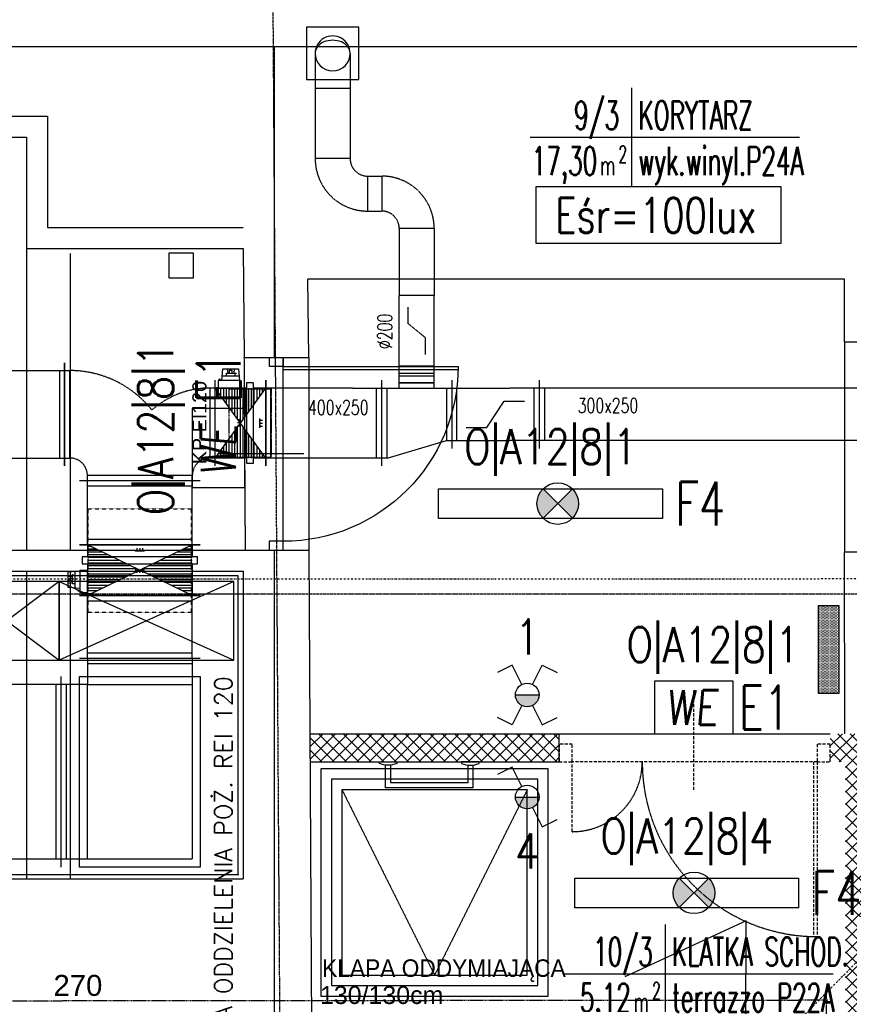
# Model space of a CAD drawing. Header units: inches. Extents: x -281236 to -70395, y 38777 to 102341.
# Tile 208 of 244: x -140027 to -139553, y 69366 to 69929. Entities that reach past the tile are written whole.
import ezdxf
from ezdxf.enums import TextEntityAlignment as Align

# ---------------------------------------------------------------- set-up
doc = ezdxf.new("R2010")
doc.units = ezdxf.units.IN
doc.header["$MEASUREMENT"] = 0
for name, pattern in [('CENTER', [2, 1.25, -0.25, 0.25, -0.25]), ('DASHDOT', [1, 0.5, -0.25, 0, -0.25]), ('DASHED', [0.75, 0.5, -0.25]), ('DASHED2', [0.375, 0.25, -0.125])]:
    doc.linetypes.add(name, pattern=pattern)
doc.layers.get('0').update_dxf_attribs({"color": 101})
for name, color, linetype in [('Drz---drzwi', 5, 'Continuous'), ('E-90', 6, 'Continuous'), ('E-OPIS-POM', 6, 'Continuous'), ('E35', 6, 'Continuous'), ('E50', 3, 'Continuous'), ('Ele-balustrada', 64, 'Continuous'), ('Fas--widok-cienka', 9, 'Continuous'), ('Ins-ppoz-opis', 240, 'Continuous'), ('Ins-went', 141, 'Continuous'), ('Opis-spadki', 61, 'Continuous'), ('Os-osie glowne', 8, 'CENTER'), ('Sc-beton', 7, 'Continuous'), ('Sc-cegla pelna', 32, 'Continuous'), ('Sc-cegla pelna-hatch', 8, 'Continuous'), ('Sc-drewno', 22, 'Continuous'), ('Sc-nad', 5, 'DASHED2'), ('Sch-opis', 51, 'Continuous'), ('W-idok', 9, 'Continuous'), ('W-idok nad', 5, 'DASHED2'), ('W-otwor-strop', 126, 'Continuous'), ('Wym-zew', 9, 'Continuous'), ('Wyp-grzejniki', 56, 'Continuous'), ('Wyp-meble', 155, 'Continuous')]:
    doc.layers.add(name, color=color, linetype=linetype)
doc.layers.add('ha_sc_proj', color=251, linetype='Continuous', lineweight=13)
doc.layers.get('Wym-zew').off()
doc.styles.add('ARIAL_CE', font='ARIAL.TTF', dxfattribs={"width": 0.8})
doc.styles.add('KA wymiar', font='romans.shx', dxfattribs={"width": 0.6})
doc.styles.add('ROMANS', font='romans', dxfattribs={"width": 0.85})
doc.styles.get("Standard").update_dxf_attribs({"font": 'romans.shx'})
doc.styles.add('tab-bud$0$ROMANS', font='romans', dxfattribs={"width": 0.7})
doc.styles.add('TYTUL2', font='ARIAL.TTF')
doc.linetypes.add('ZIGZAG', pattern='A,0.00254,-5.08,[131,ltypeshp.shx,S=5.08,R=0,X=-5.08,Y=0],-10.16,[131,ltypeshp.shx,S=5.08,R=180,X=5.08,Y=0],-5.08', length=20.32254)

# ---------------------------------------------------------------- blocks, each defined once
blk = doc.blocks.new('pow')
for p, q in [((0, 0.523), (0, -0.523)), ((-1.075, 0), (1.78, 0))]:
    blk.add_line(p, q)
at = {"style": 'KA wymiar', "width": 0.6}
for s, height, p in [('2', 0.18, (-0.139, -0.27)), ('m', 0.21, (-0.333, -0.401))]:
    blk.add_text(s, height=height, dxfattribs=at).set_placement(p)
for tag, p in [('01', (-0.131, 0.084)), ('000.00', (-0.364, -0.401))]:
    blk.add_attdef(tag, text='', height=0.3, dxfattribs=at).set_placement(p, align=Align.RIGHT)
for tag, p in [('POMIESZCZENIE', (0.071, 0.084)), ('POSADZKA', (0.071, -0.401))]:
    blk.add_attdef(tag, p, '', height=0.3, dxfattribs=at)
blk = doc.blocks.new('we')
at = {"layer": 'E35', "ltscale": 0.2}
blk.add_lwpolyline([(45, 30), (0, 30), (0, 0), (45, 0)], close=True, dxfattribs=at)
at = {"layer": 'E35', "ltscale": 0.2, "style": 'ROMANS', "oblique": 5, "width": 0.8}
blk.add_text('WE', height=20, dxfattribs=at).set_placement((21.44, 15), align=Align.MIDDLE_CENTER)
blk = doc.blocks.new('_0630_DRZWI_100')
at = {"ltscale": 25}
for p, q in [((-4, -5), (-4, 0)), ((-4, 0), (-4, -5)), ((4, 0), (-4, 0)), ((4, -5), (4, 0)), ((4, -5), (4, 0)), ((-4, -105), (-4, -5)), ((-4, -5), (4, -5)), ((-15.7, -55), (32.9, -55)), ((-4, -105), (4, -105)), ((-4, -110), (-4, -105)), ((4, -105), (4, -110)), ((4, -105), (4, -110)), ((4, -110), (-4, -110))]:
    blk.add_line(p, q, dxfattribs=at)
at = {"ltscale": 7}
for p, q in [((-4, -5), (-104, -5)), ((-4, -6.8), (-103.98, -6.8))]:
    blk.add_line(p, q, dxfattribs=at)
blk.add_arc((-4, -5), 100, 180, 270)
blk = doc.blocks.new('_DKGJHF')
at = {"ltscale": 7}
for p, q in [((-21.08, -77), (35.92, -77)), ((-5, -145.5), (-104.98, -145.5)), ((-5, -147.5), (-105, -147.5))]:
    blk.add_line(p, q, dxfattribs=at)
for points in [[(5, -7.5), (5, 0), (-5, 0), (-5, -7.5)], [(5, -155), (5, -147.5), (-5, -147.5), (-5, -155)]]:
    blk.add_lwpolyline(points, close=True, dxfattribs=at)
for points in [[(-45, -7.5), (-5, -7.5)], [(-5, -147.5), (-5, -7.5)]]:
    blk.add_lwpolyline(points, dxfattribs=at)
for centre, radius, start, end in [((-5, -7.5), 40, 180, 270), ((-5, -147.5), 100, 90, 180)]:
    blk.add_arc(centre, radius, start, end)
blk = doc.blocks.new('*U2444')
at = {"linetype": 'Continuous'}
h = blk.add_hatch(dxfattribs=at)
h.set_pattern_fill('LINE', color=4, scale=127, angle=90, style=0)
h.paths.add_polyline_path([(-145, -300), (145, -300), (-145, 300), (145, 300)])
at = {"color": 5, "linetype": 'Continuous', "lineweight": -2}
for p, q in [((-145, -345), (-145, 345)), ((145, 345), (145, -345)), ((-110, 18), (-126.028, 18)), ((-110, 1), (-126.028, 1)), ((-110, 18), (-114.916, 22.916)), ((-110, 18), (-114.916, 13.084)), ((-110, 1), (-114.916, 5.916)), ((-110, 1), (-114.916, -3.916)), ((-110, -26.5), (-110, 26.776)), ((0, 26.5), (0, -26.776)), ((0, 16), (4.916, 20.916)), ((0, 16), (16.028, 16)), ((0, 16), (4.916, 11.084)), ((0, -1), (4.916, 3.916)), ((-110, -16), (-126.028, -16)), ((-110, -16), (-114.916, -11.084)), ((-110, -16), (-114.916, -20.916)), ((0, -1), (16.028, -1)), ((0, -1), (4.916, -5.916)), ((0, -18), (4.916, -13.084)), ((0, -18), (16.028, -18)), ((0, -18), (4.916, -22.916))]:
    blk.add_line(p, q, dxfattribs=at)
at = {"color": 4, "linetype": 'DASHED'}
for p, q in [((240.5, 295.5), (-350.5, 295.5)), ((-350.5, -295.5), (-350.5, 295.5)), ((240.5, -295.5), (240.5, 295.5)), ((240.5, -295.5), (-350.5, -295.5))]:
    blk.add_line(p, q, dxfattribs=at)
at = {"color": 4, "linetype": 'Continuous'}
for p, q in [((-145, 300), (145, -300)), ((145, 300), (-145, -300)), ((127.5, -300), (1.5, -300)), ((1.5, -300), (1.5, -343)), ((127.5, -343), (127.5, -300)), ((1.5, -343), (127.5, -343)), ((10.5, -410), (4.5, -343)), ((103.082, -370), (6.918, -370)), ((25.079, -385.5), (25.079, -382.5)), ((25.079, -382.5), (31, -382.5)), ((79, -385.5), (25.079, -385.5)), ((31, -382.5), (31, -370)), ((34.979, -410), (38.326, -385.5)), ((48.5, -402), (48.5, -385.5)), ((61.5, -385.5), (61.5, -402)), ((75.021, -410), (71.674, -385.5)), ((79, -370), (79, -385.5)), ((105.5, -343), (99.5, -410)), ((117.5, -352), (117.5, -343)), ((119.5, -352), (117.5, -352)), ((119.5, -343), (119.5, -352)), ((99.5, -410), (10.5, -410)), ((61.5, -402), (48.5, -402))]:
    blk.add_line(p, q, dxfattribs=at)
at = {"color": 0, "linetype": 'ByBlock', "lineweight": -2}
for p, q in [((-145, 300), (-75, 300)), ((-35, 330), (-75, 330)), ((-75, 330), (-75, -330)), ((-35, -330), (-35, 330)), ((-35, 300), (145, 300)), ((-145, -300), (-75, -300)), ((-75, -330), (-35, -330)), ((-35, -300), (145, -300))]:
    blk.add_line(p, q, dxfattribs=at)
blk = doc.blocks.new('G_50')
at = {"layer": 'Wyp-grzejniki'}
h = blk.add_hatch(dxfattribs=at)
h.set_pattern_fill('DOTS', color=256, scale=0.5, angle=180, style=0)
h.set_pattern_definition([(180, (77492.90915, -37873.9399), (-0.396875, -0.79375), [0, -0.79375])])
h.paths.add_polyline_path([(0, 0), (-12, 0), (-12, -50), (0, -50)])
blk.add_lwpolyline([(-12, -50), (0, -50), (0, 0), (-12, 0)], close=True, dxfattribs=at)

msp = doc.modelspace()

# ---------------------------------------------------------------- hatches: boundary and pattern name
at = {"layer": 'E35'}
h = msp.add_hatch(color=256, dxfattribs=at)
edge = h.paths.add_edge_path()
edge.add_arc((-139719.62, 69652.1), 11.88, 135, 225)
edge.add_line((-139728.02, 69643.7), (-139719.62, 69652.1))
edge.add_line((-139719.62, 69652.1), (-139728.02, 69660.5))
edge = h.paths.add_edge_path()
edge.add_arc((-139719.62, 69652.1), 11.88, -45, 45)
edge.add_line((-139711.21, 69660.5), (-139719.62, 69652.1))
edge.add_line((-139719.62, 69652.1), (-139711.21, 69643.7))
for points in [[(-139730.33, 69542.67, -1), (-139743.83, 69542.67)], [(-139730.33, 69484.31, -1), (-139743.83, 69484.31)]]:
    msp.add_hatch(color=256, dxfattribs=at).paths.add_polyline_path(points)
h = msp.add_hatch(color=256, dxfattribs=at)
edge = h.paths.add_edge_path()
edge.add_arc((-139641.68, 69429.49), 11.88, 135, 225)
edge.add_line((-139650.08, 69421.09), (-139641.68, 69429.49))
edge.add_line((-139641.68, 69429.49), (-139650.08, 69437.89))
edge = h.paths.add_edge_path()
edge.add_arc((-139641.68, 69429.49), 11.88, -45, 45)
edge.add_line((-139633.28, 69437.89), (-139641.68, 69429.49))
edge.add_line((-139641.68, 69429.49), (-139633.28, 69421.09))
at = {"layer": 'ha_sc_proj', "linetype": 'Continuous', "ltscale": 10}
h = msp.add_hatch(dxfattribs=at)
h.set_pattern_fill('ANSI37', color=256, scale=40, angle=-1e-14, style=0)
h.paths.add_polyline_path([(-139718.79, 69520.49), (-139861.38, 69520.49), (-139861.29, 69504.49), (-139718.79, 69504.49)])
h = msp.add_hatch(dxfattribs=at)
h.set_pattern_fill('ANSI37', color=256, scale=40, angle=-1e-14, style=0)
h.paths.add_polyline_path([(-139574.94, 68865.49), (-139574.94, 68849.49), (-139538.94, 68849.49), (-139538.94, 69520.49), (-139563.79, 69520.49), (-139563.79, 69504.49), (-139554.94, 69504.49), (-139554.94, 68865.49)])
h.paths.add_polyline_path([(-139590.94, 68849.49), (-139590.94, 68865.49), (-139855.75, 68865.49), (-139855.75, 68849.49)])
at = {"layer": 'Ins-went'}
h = msp.add_hatch(dxfattribs=at)
h.set_pattern_fill('LINE', color=256, scale=12.7, angle=270, style=0)
h.set_pattern_definition([(270, (-139901.1357, 69698.1476), (1.5875, 2e-13), [])])
h.paths.add_polyline_path([(-139886.64, 69718.15), (-139915.64, 69718.15), (-139886.64, 69678.15), (-139915.64, 69678.15)])

# ---------------------------------------------------------------- linework, layer by layer
at = {"color": 4, "linetype": 'Continuous'}
for p, q in [((-139795.26, 69737.4, 2), (-139795.26, 69746.85, 2)), ((-139911.69, 69722.45, 2), (-139911.09, 69729.15, 2)), ((-139911.09, 69729.15, 2), (-139902.19, 69729.15, 2)), ((-139909.04, 69725.15, 2), (-139909.04, 69726.7, 2)), ((-139909.04, 69726.7, 2), (-139903.64, 69726.7, 2)), ((-139908.64, 69729.15, 2), (-139908.3, 69726.7, 2)), ((-139907.29, 69726.7, 2), (-139907.29, 69728.35, 2)), ((-139907.29, 69728.35, 2), (-139905.99, 69728.35, 2)), ((-139905.99, 69728.35, 2), (-139905.99, 69726.7, 2)), ((-139904.63, 69729.15, 2), (-139904.97, 69726.7, 2)), ((-139903.64, 69726.7, 2), (-139903.64, 69726.4, 2)), ((-139902.19, 69729.15, 2), (-139901.59, 69722.45, 2)), ((-139901.29, 69722.45, 2), (-139913.89, 69722.45, 2)), ((-139913.89, 69722.45, 2), (-139913.89, 69718.15, 2)), ((-139913.09, 69722.45, 2), (-139913.09, 69723.35, 2)), ((-139913.09, 69723.35, 2), (-139912.89, 69723.35, 2)), ((-139912.89, 69723.35, 2), (-139912.89, 69722.45, 2)), ((-139911.44, 69725.15, 2), (-139901.83, 69725.15, 2)), ((-139903.64, 69726.4, 2), (-139904.24, 69726.4, 2)), ((-139904.24, 69726.4, 2), (-139904.24, 69725.15, 2)), ((-139901.29, 69718.15, 2), (-139901.29, 69722.45, 2)), ((-139730.26, 69722.65, 2), (-139730.26, 69683.65, 2)), ((-139915.64, 69678.15, 2), (-139886.64, 69718.15, 2)), ((-139883.64, 69678.15, 2), (-139883.64, 69718.15, 2)), ((-139733.26, 69718.15, 2), (-139733.26, 69688.15, 2)), ((-139727.26, 69718.15, 2), (-139727.26, 69688.15, 2)), ((-139760.26, 69695.65, 2), (-139750.26, 69710.65, 2)), ((-139750.26, 69710.65, 2), (-139738.59, 69710.65, 2)), ((-139771.92, 69695.65, 2), (-139760.26, 69695.65, 2)), ((-139817.26, 69678.15, 2), (-139783.26, 69688.15, 2)), ((-139924.14, 69665.15, -2538), (-139993.14, 69665.15, -2538)), ((-139988.64, 69628.55, 2), (-139988.64, 69665.15, 2)), ((-139928.64, 69628.55, 2), (-139928.64, 69665.15, 2)), ((-139988.64, 69662.15, 2), (-139928.64, 69662.15, 2)), ((-139928.64, 69631.55, 2), (-139988.64, 69631.55, 2)), ((-139924.14, 69628.55, 2), (-139993.14, 69628.55, 2)), ((-139988.64, 69563.65, 2), (-139988.64, 69599.55, 2)), ((-139928.64, 69563.65, 2), (-139928.64, 69599.55, 2)), ((-139988.64, 69596.55, 2), (-139928.64, 69596.55, 2)), ((-139993.14, 69563.65, -5078), (-139924.14, 69563.65, -5078)), ((-139928.64, 69566.65, 2), (-139988.64, 69566.65, 2)), ((-139988.64, 69563.65, 2), (-139988.64, 69548.69, 4)), ((-139928.64, 69563.65, 2), (-139928.64, 69548.69, 2)), ((-139988.64, 69560.65, -5078), (-139928.64, 69560.65, -5078)), ((-139993.18, 69444.19, 2), (-139993.18, 69553.19, 2)), ((-139993.18, 69553.19, 2), (-139924.18, 69553.19, 2)), ((-139924.18, 69553.19, 2), (-139924.18, 69444.19, 2)), ((-140006.68, 69548.69, 2), (-140006.68, 69448.69, 2)), ((-140000.68, 69448.69, 2), (-140000.68, 69548.69, 2)), ((-139924.18, 69444.19, 2), (-139993.18, 69444.19, 2))]:
    msp.add_line(p, q, dxfattribs=at)
at = {"color": 5, "linetype": 'Continuous', "lineweight": -2}
for p, q in [((-139886.64, 69673.65, 2), (-139886.64, 69722.65, 2)), ((-139886.64, 69722.65, 2), (-139886.64, 69673.65, 2)), ((-139901.14, 69699.95, 2), (-139902.74, 69699.95, 2)), ((-139901.14, 69699.95, 2), (-139901.63, 69700.44, 2)), ((-139901.14, 69699.95, 2), (-139901.63, 69699.46, 2)), ((-139901.14, 69698.25, 2), (-139901.63, 69698.74, 2)), ((-139901.14, 69695.5, 2), (-139901.14, 69700.83, 2)), ((-139890.14, 69700.8, 2), (-139890.14, 69695.47, 2)), ((-139890.14, 69699.75, 2), (-139889.64, 69700.24, 2)), ((-139890.14, 69699.75, 2), (-139888.53, 69699.75, 2)), ((-139890.14, 69699.75, 2), (-139889.64, 69699.26, 2)), ((-139890.14, 69698.05, 2), (-139889.64, 69698.54, 2)), ((-139901.14, 69698.25, 2), (-139902.74, 69698.25, 2)), ((-139901.14, 69696.55, 2), (-139902.74, 69696.55, 2)), ((-139901.14, 69698.25, 2), (-139901.63, 69697.76, 2)), ((-139901.14, 69696.55, 2), (-139901.63, 69697.04, 2)), ((-139901.14, 69696.55, 2), (-139901.63, 69696.06, 2)), ((-139890.14, 69698.05, 2), (-139888.53, 69698.05, 2)), ((-139890.14, 69698.05, 2), (-139889.64, 69697.56, 2)), ((-139890.14, 69696.35, 2), (-139889.64, 69696.84, 2)), ((-139890.14, 69696.35, 2), (-139888.53, 69696.35, 2)), ((-139890.14, 69696.35, 2), (-139889.64, 69695.86, 2)), ((-139993.14, 69599.55, 2), (-139924.14, 69599.55, 2))]:
    msp.add_line(p, q, dxfattribs=at)
at = {"color": 4, "linetype": 'DASHED'}
for p, q in [((-139907.69, 69717.7, 2), (-139907.69, 69678.6, 2)), ((-139883.59, 69717.7, 2), (-139883.59, 69678.6, 2))]:
    msp.add_line(p, q, dxfattribs=at)
at = {"layer": 'E35'}
for p, q in [((-139711.21, 69643.7), (-139728.02, 69660.5)), ((-139728.02, 69643.7), (-139711.21, 69660.5)), ((-139745.63, 69559.74), (-139754.17, 69555.47)), ((-139740.11, 69548.7), (-139745.63, 69559.74)), ((-139734.06, 69548.7), (-139728.54, 69559.74)), ((-139728.54, 69559.74), (-139720, 69555.47)), ((-139743.83, 69542.67), (-139730.33, 69542.67)), ((-139740.11, 69536.63), (-139745.63, 69525.6)), ((-139734.06, 69536.63), (-139728.54, 69525.6)), ((-139745.63, 69525.6), (-139754.17, 69529.87)), ((-139728.54, 69525.6), (-139720, 69529.87)), ((-139745.63, 69501.39), (-139754.17, 69497.11)), ((-139740.11, 69490.35), (-139745.63, 69501.39)), ((-139743.83, 69484.31), (-139730.33, 69484.31)), ((-139734.06, 69478.28), (-139728.54, 69467.24)), ((-139728.54, 69467.24), (-139720, 69471.52)), ((-139633.28, 69421.09), (-139650.08, 69437.89)), ((-139650.08, 69421.09), (-139633.28, 69437.89))]:
    msp.add_line(p, q, dxfattribs=at)
at = {"layer": 'E35', "linetype": 'Continuous', "ltscale": 0.3}
msp.add_lwpolyline([(-139732.2, 69801), (-139591.87, 69801), (-139591.87, 69833.28), (-139732.2, 69833.28)], close=True, dxfattribs=at)
at = {"layer": 'E35'}
for points in [[(-139659.77, 69643.6), (-139787.77, 69643.6), (-139787.77, 69660.6), (-139659.77, 69660.6)], [(-139581.83, 69420.99), (-139709.83, 69420.99), (-139709.83, 69437.99), (-139581.83, 69437.99)]]:
    msp.add_lwpolyline(points, close=True, dxfattribs=at)
for centre, radius in [((-139719.62, 69652.1), 11.88), ((-139737.08, 69542.67), 6.75), ((-139737.08, 69484.31), 6.75), ((-139641.68, 69429.49), 11.88)]:
    msp.add_circle(centre, radius, dxfattribs=at)
at = {"layer": 'Ele-balustrada', "flags": 128}
for points in [[(-139821.62, 69504.49), (-139811.62, 69504.49), (-139811.62, 69503.49, -0.199443), (-139821.62, 69503.49)], [(-139764.62, 69504.49), (-139774.62, 69504.49), (-139774.62, 69503.49, 0.199443), (-139764.62, 69503.49)]]:
    msp.add_lwpolyline(points, format="xyb", close=True, dxfattribs=at)
for points in [[(-139768.12, 69502.58), (-139768.12, 69489.49), (-139818.12, 69489.49), (-139818.12, 69502.58)], [(-139771.12, 69502.58), (-139771.12, 69492.49), (-139815.12, 69492.49), (-139815.12, 69502.58)]]:
    msp.add_lwpolyline(points, dxfattribs=at)
at = {"layer": 'Ins-ppoz-opis', "linetype": 'ZIGZAG', "ltscale": 0.03}
for p, q in [((-139881.86, 69913.42), (-139881.86, 69735.53)), ((-139881.86, 69625.53), (-139881.86, 69077.96))]:
    msp.add_line(p, q, dxfattribs=at)
at = {"layer": 'Ins-went', "linetype": 'DASHED', "ltscale": 0.4}
for p, q in [((-139858.36, 69909.53, -1.99), (-139858.36, 69849.33, -1.99)), ((-139838.36, 69909.53, -1.99), (-139838.36, 69849.33, -1.99)), ((-139828.36, 69839.33, -1.99), (-139820.26, 69839.33, -1.99)), ((-139828.36, 69819.33, -1.99), (-139820.26, 69819.33, -1.99)), ((-139810.26, 69809.33, -1.99), (-139810.26, 69770.63, -1.99)), ((-139790.26, 69809.33, -1.99), (-139790.26, 69770.63, -1.99)), ((-139810.26, 69730.65, 2), (-139810.26, 69771.15, 2)), ((-139790.26, 69730.65, 2), (-139790.26, 69771.15, 2)), ((-139805.26, 69754.95, 2), (-139805.26, 69764.4, 2)), ((-139795.26, 69746.85, 2), (-139805.26, 69754.95, 2)), ((-140001.64, 69673.65, -2538), (-140001.64, 69732.65, -2538)), ((-140001.64, 69732.65, 2), (-140001.64, 69673.65, 2)), ((-140004.64, 69728.15, 2), (-140004.64, 69678.15, 2)), ((-139998.64, 69678.15, -2538), (-139998.64, 69728.15, -2538)), ((-139810.26, 69718.15, 2), (-139810.26, 69730.65, 2)), ((-139790.26, 69718.15, 2), (-139790.26, 69730.65, 2)), ((-139915.64, 69673.65, 2), (-139915.64, 69722.65, 2)), ((-139893.64, 69721.15, 2), (-139897.64, 69721.15, 2)), ((-139897.64, 69721.15, 2), (-139897.64, 69675.15, 2)), ((-139893.64, 69675.15, 2), (-139893.64, 69721.15, 2)), ((-139918.64, 69718.15, -2538), (-139918.64, 69678.15, -2538)), ((-139915.64, 69718.15, -2538), (-139918.64, 69718.15, -2538)), ((-139897.64, 69718.15, 2), (-139915.64, 69718.15, 2)), ((-139913.89, 69718.15, 2), (-139901.29, 69718.15, 2)), ((-139907.69, 69717.7, 2), (-139883.59, 69717.7, 2)), ((-139886.64, 69718.15, 2), (-139893.64, 69718.15, 2)), ((-139837.04, 69718.15, 2), (-139886.64, 69718.15, 2)), ((-139837.04, 69718.15, 2), (-139797.04, 69718.15, 2)), ((-139797.04, 69718.15, 2), (-139747.04, 69718.15, 2)), ((-139783.26, 69688.15, 2), (-139747.04, 69688.15, 2)), ((-140001.64, 69678.15, -2538), (-139998.64, 69678.15, -2538)), ((-139915.64, 69678.15, -2538), (-139918.64, 69678.15, -2538)), ((-139897.64, 69678.15, 2), (-139915.64, 69678.15, 2)), ((-139907.69, 69678.6, 2), (-139883.59, 69678.6, 2)), ((-139886.64, 69678.15, 2), (-139893.64, 69678.15, 2)), ((-139817.26, 69678.15, 2), (-139886.64, 69678.15, 2)), ((-139897.64, 69675.15, 2), (-139893.64, 69675.15, 2)), ((-139928.64, 69668.15, -2538), (-139988.64, 69668.15, -2538)), ((-139988.64, 69665.15, -2538), (-139988.64, 69668.15, -2538)), ((-139928.64, 69665.15, -2538), (-139928.64, 69668.15, -2538))]:
    msp.add_line(p, q, dxfattribs=at)
at = {"layer": 'Ins-went'}
for p, q in [((-139858.36, 69889.53, -1.99), (-139838.36, 69889.53, -1.99)), ((-139838.36, 69849.33, -1.99), (-139858.36, 69849.33, -1.99)), ((-139828.36, 69839.33, -1.99), (-139828.36, 69819.33, -1.99)), ((-139820.26, 69839.33, -1.99), (-139820.26, 69819.33, -1.99)), ((-139790.26, 69809.33, -1.99), (-139810.26, 69809.33, -1.99)), ((-139790.26, 69771.15, 2), (-139810.26, 69771.15, 2)), ((-139790.26, 69730.65, 2), (-139810.26, 69730.65, 2)), ((-139810.26, 69726.65, 2), (-139790.26, 69726.65, 2)), ((-139820.26, 69673.65, 2), (-139820.26, 69722.65, 2)), ((-139810.26, 69725.15, 2), (-139790.26, 69725.15, 2)), ((-139790.26, 69721.15, 2), (-139810.26, 69721.15, 2)), ((-139810.26, 69721.15, 2), (-139790.26, 69721.15, 2)), ((-139780.26, 69722.65, 2), (-139780.26, 69683.65, 2)), ((-139886.64, 69678.15, 2), (-139915.64, 69718.15, 2)), ((-139823.26, 69678.15, 2), (-139823.26, 69718.15, 2)), ((-139817.26, 69678.15, 2), (-139817.26, 69718.15, 2)), ((-139783.26, 69718.15, 2), (-139783.26, 69688.15, 2)), ((-139777.26, 69688.15, 2), (-139777.26, 69718.15, 2)), ((-140003.68, 69444.19, 2), (-140003.68, 69553.19, 2))]:
    msp.add_line(p, q, dxfattribs=at)
at = {"layer": 'Ins-went', "linetype": 'DASHED', "ltscale": 0.6}
for p, q in [((-140372.14, 69727.86, -330.87), (-139998.64, 69728.15, 2)), ((-139475.34, 69718.15, 2), (-139747.04, 69718.15, 2)), ((-139475.34, 69688.15, 2), (-139747.04, 69688.15, 2)), ((-140372.14, 69677.86, -330.87), (-140001.64, 69678.15, 2)), ((-139988.64, 69548.69, 2), (-140054.18, 69548.69, 2)), ((-139988.68, 69548.69, 2), (-139928.64, 69548.69, 2)), ((-139988.64, 69448.69, 2), (-139988.64, 69548.69, 2)), ((-139928.64, 69548.69, 2), (-139928.64, 69448.69, 2)), ((-139988.68, 69448.69, 2), (-140054.18, 69448.69, 2)), ((-139928.64, 69448.69, 2), (-139988.68, 69448.69, 2))]:
    msp.add_line(p, q, dxfattribs=at)
at = {"layer": 'Ins-went', "linetype": 'DASHED', "ltscale": 0.4}
for centre, radius, start, end in [((-139828.36, 69849.33, -1.99), 30, 180, 270), ((-139828.36, 69849.33, -1.99), 10, 180, 270), ((-139820.26, 69809.33, -1.99), 30, 0, 90), ((-139820.26, 69809.33, -1.99), 10, 0, 90), ((-139998.64, 69668.15, -2538), 10, 0, 90), ((-139918.64, 69668.15, -2538), 10, 90, 180)]:
    msp.add_arc(centre, radius, start, end, dxfattribs=at)
at = {"layer": 'Ins-went', "linetype": 'DASHED', "ltscale": 0.6}
for centre, radius, start, end in [((-139998.64, 69668.15, -2538), 60, 38.6248, 90), ((-139918.64, 69668.15, -2538), 50, 90, 131.4908)]:
    msp.add_arc(centre, radius, start, end, dxfattribs=at)
at = {"layer": 'Ins-went'}
for ratio, start_param, end_param in [(1, 0, 3.141593), (1, 0, 3.141593), (0.75, 0, 3.141593), (1, 3.141593, 6.283185), (1, 3.141593, 6.283185)]:
    msp.add_ellipse((-139848.36, 69909.53, -2), major_axis=(10, 0), ratio=ratio, start_param=start_param, end_param=end_param, dxfattribs=at)
at = {"layer": 'Os-osie glowne'}
msp.add_line((-139858.99, 66437.11), (-139886.2, 70509.53), dxfattribs=at)
msp.add_lwpolyline([(-143539.75, 69600.53), (-138351.24, 69600.53)], dxfattribs=at)
at = {"layer": 'Sc-beton'}
msp.add_line((-139861.29, 69504.49), (-139718.79, 69504.49), dxfattribs=at)
at = {"layer": 'Sc-cegla pelna'}
for p, q in [((-140070.53, 69861.53), (-140023.53, 69861.53)), ((-140023.53, 69861.53), (-140023.53, 69798.03)), ((-140023.53, 69798.03), (-139899.56, 69798.03)), ((-139899.56, 69798.03), (-139898.88, 69735.53)), ((-140083.27, 69625.53), (-139861.96, 69625.53)), ((-139861.96, 69625.53), (-139859.45, 69171.54)), ((-139899.52, 69613.49), (-139899.52, 69437.5)), ((-139861.37, 69520.49), (-139718.79, 69520.49)), ((-139718.79, 69504.49), (-139718.79, 69520.49)), ((-139861.27, 69504.49), (-139718.79, 69504.49)), ((-140053.77, 69437.54), (-139899.52, 69437.54))]:
    msp.add_line(p, q, dxfattribs=at)
for points in [[(-140075.14, 69986.53), (-140058.53, 69986.53), (-140058.53, 69873.53), (-140011.53, 69873.53), (-140011.53, 69810.03), (-139899.56, 69810.03)], [(-139898.88, 69735.53), (-139862.01, 69735.53), (-139862.65, 69780.49)], [(-139555.66, 69780.49), (-139862.65, 69780.49)], [(-139555.59, 69744.49), (-139555.66, 69780.49)], [(-139555.59, 69744.49), (-139526.77, 69744.49)], [(-139555.48, 69520.49), (-139555.59, 69624.49), (-139526.26, 69624.49), (-139526.71, 69515.53)], [(-140083.27, 69613.53), (-139899.51, 69613.49)]]:
    msp.add_lwpolyline(points, dxfattribs=at)
at = {"layer": 'Sc-cegla pelna-hatch'}
msp.add_line((-140056.77, 69440.04), (-139902.02, 69440.04), dxfattribs=at)
msp.add_lwpolyline([(-140083.77, 69613.53), (-140083.77, 69611.03), (-139902.52, 69610.99), (-139902.52, 69440.04)], dxfattribs=at)
at = {"layer": 'Sc-drewno'}
msp.add_lwpolyline([(-139927.97, 69795.18), (-139941.97, 69795.18), (-139941.97, 69781.18), (-139927.97, 69781.18), (-139927.97, 69795.18)], dxfattribs=at)
at = {"layer": 'Sc-nad'}
msp.add_line((-139718.79, 69520.49), (-139563.79, 69520.49), dxfattribs=at)
for points in [[(-140023.53, 69798.03), (-140023.53, 69625.53)], [(-139998.53, 69795.03), (-139998.53, 69625.53)], [(-139555.59, 69744.49), (-139555.59, 69624.49)], [(-139898.22, 69625.53), (-139898.88, 69735.53)], [(-139862.01, 69735.53), (-139861.96, 69625.53)], [(-140023.53, 69613.52), (-140023.53, 69437.54)], [(-139998.53, 69613.51), (-139998.53, 69437.54)]]:
    msp.add_lwpolyline(points, dxfattribs=at)
at = {"layer": 'Sch-opis'}
for p, q in [((-139611.88, 69413.49), (-139681.3, 69381.49)), ((-139612.49, 69044.37), (-139611.88, 69413.49))]:
    msp.add_line(p, q, dxfattribs=at)
at = {"layer": 'W-idok', "linetype": 'DASHED'}
for p, q in [((-139566.05, 69372.32), (-139568.52, 67022.02)), ((-141993.93, 69366.06), (-139565.22, 69368.26))]:
    msp.add_line(p, q, dxfattribs=at)
at = {"layer": 'W-idok'}
msp.add_lwpolyline([(-142904.47, 69253.53), (-142904.47, 69913.42), (-139041.77, 69913.42), (-139041.77, 69503.53)], dxfattribs=at)
at = {"layer": 'W-idok nad', "color": 7, "linetype": 'DASHDOT', "ltscale": 2}
for p, q in [((-138747.12, 70202.53), (-139917.59, 69015.93)), ((-142540.46, 69608.26), (-139332.35, 69609.23))]:
    msp.add_line(p, q, dxfattribs=at)
at = {"layer": 'W-idok nad'}
for p in [(-139843.03, 69488.49), (-139737.03, 69488.49)]:
    msp.add_line(p, (-139790.03, 69382.49), dxfattribs=at)
for points in [[(-139725.03, 69500.49), (-139855.03, 69500.49), (-139855.03, 69370.49), (-139725.03, 69370.49)], [(-139731.03, 69494.49), (-139849.03, 69494.49), (-139849.03, 69376.49), (-139731.03, 69376.49)], [(-139737.03, 69488.49), (-139843.03, 69488.49), (-139843.03, 69382.49), (-139737.03, 69382.49)]]:
    msp.add_lwpolyline(points, close=True, dxfattribs=at)
at = {"layer": 'W-otwor-strop', "linetype": 'Continuous', "elevation": -1.99}
msp.add_lwpolyline([(-139863.36, 69894.53), (-139833.36, 69894.53), (-139833.36, 69924.53), (-139863.36, 69924.53)], close=True, dxfattribs=at)
at = {"layer": 'Wyp-meble'}
for p, q in [((-140004.79, 69607.49), (-140064.79, 69562.49)), ((-140064.79, 69607.49), (-140004.79, 69562.49)), ((-139904.79, 69607.49), (-140004.79, 69562.49)), ((-140004.79, 69607.49), (-139904.79, 69562.49))]:
    msp.add_line(p, q, dxfattribs=at)
for points in [[(-140064.79, 69607.49), (-140064.79, 69562.49), (-140004.79, 69562.49), (-140004.79, 69607.49)], [(-140004.79, 69607.49), (-140004.79, 69562.49), (-139904.79, 69562.49), (-139904.79, 69607.49)]]:
    msp.add_lwpolyline(points, close=True, dxfattribs=at)

# ---------------------------------------------------------------- block references
at = {"layer": 'Drz---drzwi', "xscale": -1, "rotation": 359.9625810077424}
msp.add_blockref('_0630_DRZWI_100', (-139880.57, 69735.53), dxfattribs=at)
at = {"layer": 'E-OPIS-POM', "xscale": 54, "yscale": 54, "zscale": 54}
for p, values in [((-139677.4, 69861.52), {'000.00': '17,30', '01': '9/3', 'POMIESZCZENIE': 'KORYTARZ', 'POSADZKA': 'wyk.winyl.P24A'}), ((-139658.17, 69383.22), {'000.00': '5,12', '01': '10/3', 'POMIESZCZENIE': 'KLATKA SCHOD.', 'POSADZKA': 'terrazzo P22A'})]:
    msp.add_blockref('pow', p, dxfattribs=at).add_auto_attribs(values)
at = {"layer": 'E50', "rotation": 90}
msp.add_blockref('we', (-139898.66, 69661.37), dxfattribs=at)
at = {"layer": 'E50'}
msp.add_blockref('we', (-139664.29, 69520.49), dxfattribs=at)
at = {"layer": 'Ins-went', "xscale": 0.1000000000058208, "yscale": 0.1000000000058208, "zscale": 0.1000000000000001, "rotation": 270}
msp.add_blockref('*U2444', (-139958.64, 69614.05, 2), dxfattribs=at)
at = {"layer": 'Sc-nad', "rotation": 90}
msp.add_blockref('_DKGJHF', (-139718.79, 69509.49), dxfattribs=at)
at = {"layer": 'Wym-zew'}
msp.add_blockref('G_50', (-139558.69, 69593.66), dxfattribs=at)

# ---------------------------------------------------------------- texts
at = {"layer": 'E-90', "style": 'ROMANS'}
for s, rotation, width, p in [('Eśr=100lux', 360, 0.75, (-139663.54, 69816.85)), ('O|A12|8|1', 90, 0.8, (-139948.19, 69694.85)), ('O|A12|8|1', 0, 0.8, (-139723.77, 69683.23)), ('1', 0, 0.8, (-139737.08, 69575.82)), ('O|A12|8|1', 0, 0.8, (-139630.81, 69570.03)), ('O|A12|8|4', 0, 0.8, (-139645.83, 69460.62)), ('4', 0, 0.8, (-139737.08, 69453.42))]:
    msp.add_text(s, height=20, rotation=rotation, dxfattribs=dict(at, width=width)).set_placement(p, align=Align.MIDDLE)
at = {"layer": 'E35', "style": 'ROMANS', "width": 0.7}
msp.add_text('E1', height=25, rotation=90, dxfattribs=at).set_placement((-139913.66, 69724.27), align=Align.MIDDLE)
for s, p in [('F4', (-139638.08, 69652.05)), ('E1', (-139601.39, 69535.49)), ('F4', (-139560.14, 69429.43))]:
    msp.add_text(s, height=25, dxfattribs=at).set_placement(p, align=Align.MIDDLE)
at = {"layer": 'Fas--widok-cienka', "linetype": 'DASHED2', "ltscale": 5, "style": 'TYTUL2'}
msp.add_text('270', height=12, dxfattribs=at).set_placement((-139994.06, 69376.6), align=Align.MIDDLE)
at = {"layer": 'Ins-ppoz-opis', "linetype": 'ZIGZAG', "ltscale": 0.038, "insert": (-139910.86, 69318.89), "char_height": 10, "width": 330.3997, "attachment_point": 4, "rotation": 90, "line_spacing_factor": 0.333333}
msp.add_mtext('{\\Fromans|c238;ŚCIANA ODDZIELENIA POŻ. REI 120}', dxfattribs=at)
at = {"layer": 'Ins-went', "style": 'tab-bud$0$ROMANS', "width": 0.7}
msp.add_text('%%C200', height=8.424, rotation=90, dxfattribs=at).set_placement((-139814.38, 69740.44, 0))
at = {"layer": 'Ins-went', "style": 'ARIAL_CE'}
msp.add_text('KP EI120', height=8.062, rotation=90, dxfattribs=at).set_placement((-139920.55, 69674.62, 19.68))
at = {"layer": 'Ins-went', "style": 'tab-bud$0$ROMANS', "width": 0.7}
for s, p in [('400x250', (-139862.44, 69702.88, 2)), ('300x250', (-139708.19, 69703.94, 2))]:
    msp.add_text(s, height=8.424, dxfattribs=at).set_placement(p)
at = {"layer": 'Opis-spadki', "style": 'TYTUL2', "width": 0.93}
msp.add_text('KLAPA ODDYMIAJĄCA', height=10, dxfattribs=at).set_placement((-139854.37, 69381.48))
at = {"layer": 'Opis-spadki', "style": 'TYTUL2'}
msp.add_text('130/130cm', height=10.212, dxfattribs=at).set_placement((-139855.62, 69365.96))

doc.saveas('drawing.dxf')
